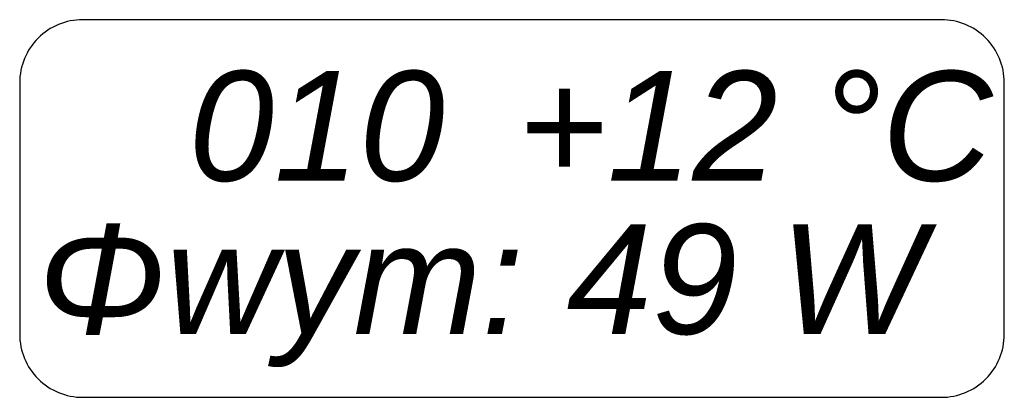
# Model space of a CAD drawing. Header units: millimetres. Extents: x 206445 to 335272, y 14092 to 100072.
# Tile 32 of 38: x 319711 to 321066, y 51041 to 51561. Entities that reach past the tile are written whole.
import ezdxf
from ezdxf.lldxf.tags import DXFTag

# ---------------------------------------------------------------- set-up
doc = ezdxf.new("R2010")
doc.units = ezdxf.units.MM
doc.layers.add('IS_Text_Konstrukcji', color=7, linetype='Continuous')
doc.styles.get("Standard").update_dxf_attribs({"font": 'arial.ttf'})
tags = doc.linetypes.add('SOLID', pattern=[10, 10, 0]).pattern_tags.tags
tags[6:7] = [DXFTag(74, 4), DXFTag(75, 0), DXFTag(340, '0'), DXFTag(46, 0.0), DXFTag(50, 0.0), DXFTag(44, 0.0), DXFTag(45, 0.0)]
tags[4:5] = [DXFTag(74, 4), DXFTag(75, 0), DXFTag(340, '0'), DXFTag(46, 0.0), DXFTag(50, 0.0), DXFTag(44, 0.0), DXFTag(45, 0.0)]

msp = doc.modelspace()

# ---------------------------------------------------------------- linework, layer by layer
at = {"layer": 'IS_Text_Konstrukcji', "color": 18, "linetype": 'SOLID', "true_color": 0x000000}
msp.add_lwpolyline([(319798.1, 51040.9), (320979.8, 51040.9, 0.414214), (321066.4, 51127.6), (321066.4, 51474.2, 0.414214), (320979.8, 51560.9), (319798.1, 51560.9, 0.414214), (319711.4, 51474.2), (319711.4, 51127.6, 0.414214), (319798.1, 51040.9)], format="xyb", dxfattribs=at)

# ---------------------------------------------------------------- texts
at = {"layer": 'IS_Text_Konstrukcji', "color": 18, "linetype": 'SOLID', "true_color": 0x000000, "char_height": 151.2}
for s, insert, attachment_point in [('\\fArial|b0|i1;010', (320296.4, 51336.9), 9), ('\\fArial|b0|i1;+12 °C', (320396.4, 51336.9), 7), ('\\fArial|b0|i1;Φwym: 49 W', (320346.4, 51279.3), 2)]:
    msp.add_mtext(s, dxfattribs=dict(at, insert=insert, attachment_point=attachment_point))

doc.saveas('drawing.dxf')
